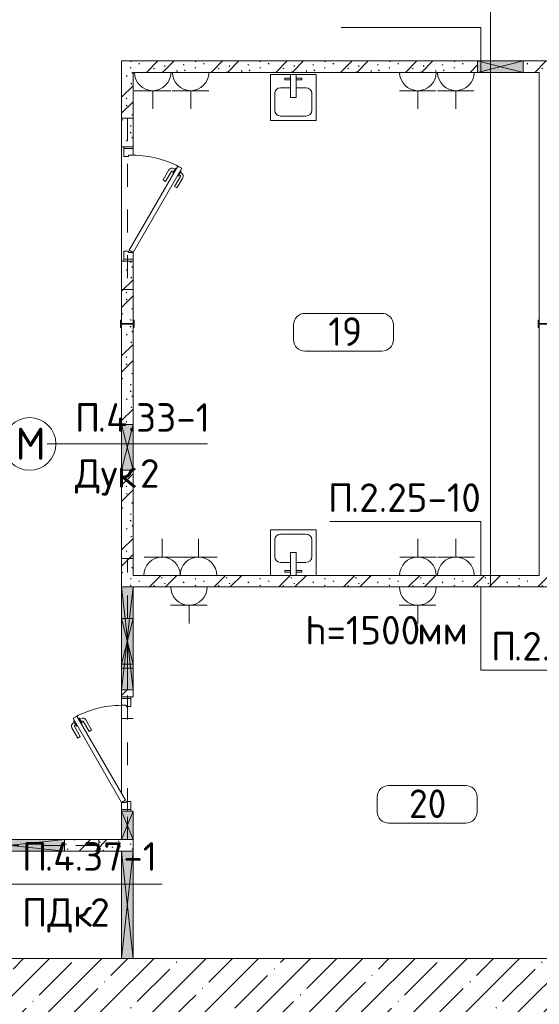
# Model space of a CAD drawing. Header units: millimetres. Extents: x -32229 to 169101, y -13689 to 125138.
# Tile 205 of 256: x 100364 to 104905, y 2600 to 11211. Entities that reach past the tile are written whole.
import ezdxf

# ---------------------------------------------------------------- set-up
doc = ezdxf.new("R2010")
doc.units = ezdxf.units.MM
doc.linetypes.add('3_ Штрих_ 1 х 1 мм', pattern=[400, 200, -200])
for name, color, linetype, lineweight in [('A-____-NOTE-TEXT', 5, 'Continuous', 18), ('A-AREA-____-IDEN', 7, 'Continuous', 9), ('A-DETL-____-THIN', 7, 'Continuous', 9), ('A-DOOR-____-MCUT', 7, 'Continuous', 9), ('A-DOOR-____-OTLN', 7, 'Continuous', 18), ('A-DOOR-FRAM-MCUT', 7, 'Continuous', 9), ('A-FLOR-____-OTLN', 7, 'Continuous', 18), ('A-FLOR-____-PATT', 7, 'Continuous', 40), ('A-GLAZ-____-MCUT', 7, 'Continuous', 9), ('A-GLAZ-____-OTLN', 7, 'Continuous', 18), ('A-WALL-____-MCUT', 7, 'Continuous', 40), ('A-WALL-____-PATT', 7, 'Continuous', 40), ('G-____-____-TEXT', 7, 'Continuous', 9), ('I-WALL-____-MCUT', 7, 'Continuous', 40), ('P-SANR-FIXT-OTLN', 7, 'Continuous', 18), ('S-BEAM-____-OTLN', 7, 'Continuous', 18), ('S-COLS-____-MCUT', 7, 'Continuous', 40), ('S-COLS-____-OTLN', 7, 'Continuous', 18)]:
    doc.layers.add(name, color=color, linetype=linetype, lineweight=lineweight)
doc.layers.add('A-DETL-____-OTLN', color=7, linetype='Continuous', lineweight=9, true_color=0x00a600)
doc.styles.add('GOST Common_3', font='GOST_Common.ttf', dxfattribs={"height": 280})
doc.styles.add('GOST Common_5', font='GOST_Common.ttf', dxfattribs={"height": 250})
doc.styles.add('ISOCPEUR', font='isocpeur.ttf', dxfattribs={"height": 250})
pattern_1 = [(135, (300.56, 377.28), (-565.6854, 6e-14), [10, -790]), (135, (349.8, 474.73), (-565.6854, 6e-14), [10, -790]), (135, (423.93, 473.06), (-565.6854, 6e-14), [10, -790]), (135, (229.92, 447.9), (-565.6854, 6e-14), [10, -790]), (135, (155.08, 447.9), (-565.6854, 6e-14), [10, -790]), (135, (114.9, 369.03), (-565.6854, 6e-14), [10, -790]), (135, (132.43, 285.8), (-565.6854, 6e-14), [10, -790]), (135, (214.66, 322), (-565.6854, 6e-14), [10, -790]), (135, (198.16, 261.88), (-565.6854, 6e-14), [10, -790]), (135, (45.2, 272.9), (-565.6854, 6e-14), [10, -790]), (135, (42.32, 336.16), (-565.6854, 6e-14), [10, -790]), (135, (92.26, 192.24), (-565.6854, 6e-14), [10, -790]), (135, (7.07, 149.2), (-565.6854, 6e-14), [10, -790]), (135, (80.6, 95.1), (-565.6854, 6e-14), [10, -790]), (135, (79.53, 36.94), (-565.6854, 6e-14), [10, -790]), (135, (153.87, 74.56), (-565.6854, 6e-14), [10, -790]), (135, (228.35, 124.8), (-565.6854, 6e-14), [10, -790]), (135, (279.75, 180.4), (-565.6854, 6e-14), [10, -790]), (135, (282.9, 31.63), (-565.6854, 6e-14), [10, -790]), (135, (377.38, 53.45), (-565.6854, 6e-14), [10, -790]), (135, (352.28, 102.7), (-565.6854, 6e-14), [10, -790]), (135, (354.05, 0), (-565.6854, 6e-14), [10, -790]), (135, (553.23, 16.45), (-565.6854, 6e-14), [10, -790]), (135, (542.38, 63.45), (-565.6854, 6e-14), [10, -790]), (135, (536.58, 239.3), (-565.6854, 6e-14), [10, -790]), (135, (475.85, 203.9), (-565.6854, 6e-14), [10, -790]), (135, (475.85, 316.54), (-565.6854, 6e-14), [10, -790]), (135, (520.8, 408.7), (-565.6854, 6e-14), [10, -790]), (135, (551.1, 470.8), (-565.6854, 6e-14), [10, -790]), (135, (235.25, 537.93), (-565.6854, 6e-14), [10, -790]), (135, (407.25, 547.65), (-565.6854, 6e-14), [10, -790]), (135, (94.5, 558.6), (-565.6854, 6e-14), [10, -790]), (135, (46.4, 532.3), (-565.6854, 6e-14), [10, -790]), (135, (85.56, 465.04), (-565.6854, 6e-14), [10, -790]), (135, (355.53, 181.14), (-565.6854, 6e-14), [10, -790]), (135, (362.23, 243.6), (-565.6854, 6e-14), [10, -790]), (135, (413.45, 344.1), (-565.6854, 6e-14), [10, -790]), (135, (286.3, 273.25), (-565.6854, 6e-14), [10, -790]), (135, (423.02, 263.72), (-565.6854, 6e-14), [10, -790]), (135, (162.94, 190.2), (-565.6854, 6e-14), [10, -790]), (135, (470.25, 120.93), (-565.6854, 6e-14), [10, -790]), (135, (484.48, 9.78), (-565.6854, 6e-14), [10, -790]), (45, (0, 212.13), (-565.6854, 0), []), (45, (212.13, 0), (-565.6854, 0), []), (45, (353.55, 0), (-565.6854, 0), []), (45, (0, 353.55), (-565.6854, 0), [])]
pattern_2 = [(45, (0, 0), (-228.0985, 228.0985), []), (45, (228.1, 0), (-228.0985, 228.0985), [403.225, -80.645, 6.706, -73.939])]

# ---------------------------------------------------------------- blocks, each defined once
blk = doc.blocks.new('АР_Дверь однопольная - 1000х2100h_850__Служебные-5141596--01 ЭМ')
at = {"layer": 'A-DOOR-____-MCUT', "color": 253, "lineweight": 13, "true_color": 0xaaaaaa}
for p, q in [((-311.1, 475), (-331.1, 440.4)), ((-331.1, 440.4), (405, 15.4)), ((425, 50), (-311.1, 475)), ((405, 15.4), (425, 50))]:
    blk.add_line(p, q, dxfattribs=at)
at = {"layer": 'A-DOOR-____-OTLN', "color": 253, "lineweight": 5, "true_color": 0xaaaaaa}
for p, q in [((-289.5, 462.5), (-285.5, 469.4)), ((-285.5, 469.4), (-242.2, 444.4)), ((-274.6, 463.2), (-268.6, 473.6)), ((-253, 450.7), (-247, 461.1)), ((-242.2, 444.4), (-246.2, 437.5)), ((-151.4, 411.7), (-240.2, 462.9)), ((-138.9, 433.3), (-227.7, 484.6)), ((-151.4, 411.7), (-138.9, 433.3)), ((-309.5, 427.9), (-313.5, 420.9)), ((-313.5, 420.9), (-270.2, 395.9)), ((-302.6, 414.7), (-308.7, 404.3)), ((-208.9, 312.1), (-297.7, 363.3)), ((-281, 402.2), (-287, 391.8)), ((-196.4, 333.7), (-285.2, 385)), ((-270.2, 395.9), (-266.2, 402.9)), ((-196.4, 333.7), (-208.9, 312.1))]:
    blk.add_line(p, q, dxfattribs=at)
for centre, radius, start, end in [((425, 50), 850, 150, 180), ((-242.7, 458.6), 30, 60, 150), ((-242.7, 458.6), 4.99, 60, 150), ((-282.7, 389.3), 30, 150, 240), ((-282.7, 389.3), 4.99, 150, 240)]:
    blk.add_arc(centre, radius, start, end, dxfattribs=at)
at = {"layer": 'A-DOOR-FRAM-MCUT', "color": 253, "lineweight": 13, "true_color": 0xaaaaaa}
for p, q in [((-485, 50), (-500, 50)), ((-425, 50), (-485, 50)), ((-485, 50), (-485, -30)), ((-425, 10), (-425, 50)), ((-415, 10), (-425, 10)), ((-415, -30), (-415, 10)), ((425, 10), (415, 10)), ((415, 10), (415, -30)), ((485, 50), (425, 50)), ((425, 50), (425, 10)), ((485, -30), (485, 50)), ((485, 50), (500, 50)), ((-485, -30), (-500, -30)), ((-485, -30), (-415, -30)), ((415, -30), (485, -30)), ((485, -30), (500, -30))]:
    blk.add_line(p, q, dxfattribs=at)
blk = doc.blocks.new('АР_Отверстие прямоугольное - ОВВ-3536326--01 ЭМ')
at = {"layer": 'A-GLAZ-____-OTLN', "lineweight": 13, "true_color": 0xf0f0f0}
blk.add_hatch(color=7, dxfattribs=at).paths.add_polyline_path([(-75, 50), (-75, -50), (325, -50), (325, 50)])
at = {"layer": 'A-GLAZ-____-MCUT', "color": 253, "lineweight": 13, "true_color": 0xaaaaaa}
for p, q in [((-75, 50), (-75, -50)), ((325, 50), (325, -50))]:
    blk.add_line(p, q, dxfattribs=at)
at = {"layer": 'A-GLAZ-____-OTLN', "color": 253, "lineweight": 5, "true_color": 0xaaaaaa}
for p, q in [((325, 50), (-75, -50)), ((-75, 50), (325, -50))]:
    blk.add_line(p, q, dxfattribs=at)
at = {"layer": 'A-GLAZ-____-OTLN', "color": 253, "lineweight": 13, "true_color": 0xaaaaaa}
for p, q in [((325, 50), (-75, 50)), ((-75, 50), (-75, -50)), ((325, -50), (325, 50)), ((-75, -50), (325, -50))]:
    blk.add_line(p, q, dxfattribs=at)
blk = doc.blocks.new('АР_Дверь однопольная - 1000х2100h_850__Служебные-5141597--01 ЭМ')
at = {"layer": 'A-DOOR-____-MCUT', "color": 253, "lineweight": 13, "true_color": 0xaaaaaa}
for p, q in [((311.1, 475), (-425, 50)), ((-405, 15.4), (331.1, 440.4)), ((331.1, 440.4), (311.1, 475)), ((-425, 50), (-405, 15.4))]:
    blk.add_line(p, q, dxfattribs=at)
at = {"layer": 'A-DOOR-____-OTLN', "color": 253, "lineweight": 5, "true_color": 0xaaaaaa}
for p, q in [((138.9, 433.3), (227.7, 484.6)), ((151.4, 411.7), (138.9, 433.3)), ((151.4, 411.7), (240.2, 462.9)), ((285.5, 469.4), (242.2, 444.4)), ((242.2, 444.4), (246.2, 437.5)), ((253, 450.7), (247, 461.1)), ((274.6, 463.2), (268.6, 473.6)), ((289.5, 462.5), (285.5, 469.4)), ((196.4, 333.7), (285.2, 385)), ((208.9, 312.1), (297.7, 363.3)), ((270.2, 395.9), (266.2, 402.9)), ((313.5, 420.9), (270.2, 395.9)), ((281, 402.2), (287, 391.8)), ((302.6, 414.7), (308.7, 404.3)), ((309.5, 427.9), (313.5, 420.9)), ((196.4, 333.7), (208.9, 312.1))]:
    blk.add_line(p, q, dxfattribs=at)
for centre, radius, start, end in [((242.7, 458.6), 30, 30, 120), ((242.7, 458.6), 4.99, 30, 120), ((-425, 50), 850, 360, 30), ((282.7, 389.3), 4.99, 300, 30), ((282.7, 389.3), 30, 300, 30)]:
    blk.add_arc(centre, radius, start, end, dxfattribs=at)
at = {"layer": 'A-DOOR-FRAM-MCUT', "color": 253, "lineweight": 13, "true_color": 0xaaaaaa}
for p, q in [((-485, 50), (-500, 50)), ((-425, 50), (-485, 50)), ((-485, 50), (-485, -30)), ((-425, 10), (-425, 50)), ((-415, 10), (-425, 10)), ((-415, -30), (-415, 10)), ((425, 10), (415, 10)), ((415, 10), (415, -30)), ((485, 50), (425, 50)), ((425, 50), (425, 10)), ((485, -30), (485, 50)), ((485, 50), (500, 50)), ((-485, -30), (-500, -30)), ((-485, -30), (-415, -30)), ((415, -30), (485, -30)), ((485, -30), (500, -30))]:
    blk.add_line(p, q, dxfattribs=at)
blk = doc.blocks.new('A-PLU-Sink-2D - 400 x 400 mm-3712375--01 ЭМ')
at = {"layer": 'P-SANR-FIXT-OTLN', "color": 253, "lineweight": 13, "true_color": 0xaaaaaa}
for p, q in [((215.7, 202.3), (-184.3, 202.3)), ((-184.3, 202.3), (-184.3, -197.7)), ((-184.3, -197.7), (-184.3, 202.3)), ((-184.3, 202.3), (215.7, 202.3)), ((-59.3, 172.3), (-59.3, 157.3)), ((-9.3, 172.3), (-59.3, 172.3)), ((-9.3, 2.3), (-9.3, 202.3)), ((40.7, 202.3), (40.7, 2.3)), ((40.7, 172.3), (90.7, 172.3)), ((90.7, 172.3), (90.7, 157.3)), ((215.7, -197.7), (215.7, 202.3)), ((215.7, 202.3), (215.7, -197.7)), ((-9.3, 88), (-95.4, 88)), ((-59.3, 157.3), (-9.3, 157.3)), ((90.7, 157.3), (40.7, 157.3)), ((126.8, 88), (40.7, 88)), ((-146.2, 37.2), (-146.2, -108.8)), ((40.7, 2.3), (-9.3, 2.3)), ((177.6, -108.8), (177.6, 37.2)), ((-95.4, -159.6), (126.8, -159.6)), ((-184.3, -197.7), (215.7, -197.7)), ((215.7, -197.7), (-184.3, -197.7))]:
    blk.add_line(p, q, dxfattribs=at)
for centre, start, end in [((-95.4, 37.2), 90, 180), ((126.8, 37.2), 360, 90), ((-95.4, -108.8), 180, 270), ((126.8, -108.8), 270, 0)]:
    blk.add_arc(centre, 50.8, start, end, dxfattribs=at)
blk = doc.blocks.new('A-PLU-Sink-2D - 400 x 400 mm-3712380--01 ЭМ')
at = {"layer": 'P-SANR-FIXT-OTLN', "color": 253, "lineweight": 13, "true_color": 0xaaaaaa}
for p, q in [((-184.3, 197.7), (215.7, 197.7)), ((-184.3, -202.3), (-184.3, 197.7)), ((215.7, 197.7), (-184.3, 197.7)), ((-184.3, 197.7), (-184.3, -202.3)), ((215.7, 197.7), (215.7, -202.3)), ((215.7, -202.3), (215.7, 197.7)), ((-146.2, -37.2), (-146.2, 108.8)), ((-95.4, 159.6), (126.8, 159.6)), ((177.6, 108.8), (177.6, -37.2)), ((-9.3, -2.3), (-9.3, -202.3)), ((40.7, -2.3), (-9.3, -2.3)), ((40.7, -202.3), (40.7, -2.3)), ((-9.3, -88), (-95.4, -88)), ((-59.3, -172.3), (-59.3, -157.3)), ((-59.3, -157.3), (-9.3, -157.3)), ((126.8, -88), (40.7, -88)), ((90.7, -157.3), (40.7, -157.3)), ((90.7, -172.3), (90.7, -157.3)), ((-9.3, -172.3), (-59.3, -172.3)), ((40.7, -172.3), (90.7, -172.3))]:
    blk.add_line(p, q, dxfattribs=at)
for centre, start, end in [((-95.4, 108.8), 90, 180), ((126.8, 108.8), 360, 90), ((-95.4, -37.2), 180, 270), ((126.8, -37.2), 270, 0)]:
    blk.add_arc(centre, 50.8, start, end, dxfattribs=at)
blk = doc.blocks.new('АР_Отверстие прямоугольное - ОВВ-3937958--01 ЭМ')
at = {"layer": 'A-GLAZ-____-OTLN', "lineweight": 13, "true_color": 0xf0f0f0}
blk.add_hatch(color=7, dxfattribs=at).paths.add_polyline_path([(250, -50), (250, 50), (0, 50), (0, -50)])
at = {"layer": 'A-GLAZ-____-MCUT', "color": 253, "lineweight": 13, "true_color": 0xaaaaaa}
for p, q in [((0, 50), (0, -50)), ((250, 50), (250, -50))]:
    blk.add_line(p, q, dxfattribs=at)
at = {"layer": 'A-GLAZ-____-OTLN', "color": 253, "lineweight": 5, "true_color": 0xaaaaaa}
for p, q in [((250, 50), (0, -50)), ((0, 50), (250, -50))]:
    blk.add_line(p, q, dxfattribs=at)
at = {"layer": 'A-GLAZ-____-OTLN', "color": 253, "lineweight": 13, "true_color": 0xaaaaaa}
for p, q in [((250, 50), (0, 50)), ((0, 50), (0, -50)), ((250, -50), (250, 50)), ((0, -50), (250, -50))]:
    blk.add_line(p, q, dxfattribs=at)
blk = doc.blocks.new('АР_Отверстие прямоугольное - ОВВ-7380879--01 ЭМ')
at = {"layer": 'A-GLAZ-____-OTLN', "lineweight": 13, "true_color": 0xf0f0f0}
blk.add_hatch(color=7, dxfattribs=at).paths.add_polyline_path([(-325, 50), (-325, -50), (575, -50), (575, 50), (-100, 50)])
at = {"layer": 'A-GLAZ-____-MCUT', "color": 253, "lineweight": 13, "true_color": 0xaaaaaa}
for p, q in [((-325, 50), (-325, -50)), ((575, 50), (575, -50))]:
    blk.add_line(p, q, dxfattribs=at)
at = {"layer": 'A-GLAZ-____-OTLN', "color": 253, "lineweight": 5, "true_color": 0xaaaaaa}
for p, q in [((-325, 50), (-100, 25)), ((-100, 25), (300, -19.4)), ((300, 19.4), (-100, -25)), ((575, 50), (300, 19.4)), ((-100, -25), (-325, -50)), ((300, -19.4), (575, -50))]:
    blk.add_line(p, q, dxfattribs=at)
at = {"layer": 'A-GLAZ-____-OTLN', "color": 253, "lineweight": 13, "true_color": 0xaaaaaa}
for p, q in [((-100, 50), (-325, 50)), ((-325, 50), (-325, -50)), ((300, 50), (-100, 50)), ((575, 50), (300, 50)), ((575, -50), (575, 50)), ((-325, -50), (-100, -50)), ((-100, -50), (300, -50)), ((300, -50), (575, -50))]:
    blk.add_line(p, q, dxfattribs=at)
blk = doc.blocks.new('АР_Отверстие прямоугольное - ОВВ-7380937--01 ЭМ')
at = {"layer": 'A-GLAZ-____-MCUT', "color": 253, "lineweight": 13, "true_color": 0xaaaaaa}
for p, q in [((-75, 50), (-75, -50)), ((325, 50), (325, -50))]:
    blk.add_line(p, q, dxfattribs=at)
at = {"layer": 'A-GLAZ-____-OTLN', "color": 253, "lineweight": 5, "true_color": 0xaaaaaa}
for p, q in [((325, 50), (-75, -50)), ((-75, 50), (325, -50))]:
    blk.add_line(p, q, dxfattribs=at)
at = {"layer": 'A-GLAZ-____-OTLN', "color": 253, "lineweight": 13, "true_color": 0xaaaaaa}
for p, q in [((325, 50), (-75, 50)), ((-75, 50), (-75, -50)), ((325, -50), (325, 50)), ((-75, -50), (325, -50))]:
    blk.add_line(p, q, dxfattribs=at)
blk = doc.blocks.new('АР_Отверстие прямоугольное - ОВВ-5686189--01 ЭМ')
at = {"layer": 'A-GLAZ-____-OTLN', "lineweight": 13, "true_color": 0xf0f0f0}
blk.add_hatch(color=7, dxfattribs=at).paths.add_polyline_path([(-350, 50), (-350, -50), (600, -50), (600, 50)])
at = {"layer": 'A-GLAZ-____-MCUT', "color": 253, "lineweight": 13, "true_color": 0xaaaaaa}
for p, q in [((-350, 50), (-350, -50)), ((600, 50), (600, -50))]:
    blk.add_line(p, q, dxfattribs=at)
at = {"layer": 'A-GLAZ-____-OTLN', "color": 253, "lineweight": 5, "true_color": 0xaaaaaa}
for p, q in [((600, 50), (-350, -50)), ((-350, 50), (600, -50))]:
    blk.add_line(p, q, dxfattribs=at)
at = {"layer": 'A-GLAZ-____-OTLN', "color": 253, "lineweight": 13, "true_color": 0xaaaaaa}
for p, q in [((600, 50), (-350, 50)), ((-350, 50), (-350, -50)), ((600, -50), (600, 50)), ((-350, -50), (600, -50))]:
    blk.add_line(p, q, dxfattribs=at)
blk = doc.blocks.new('АР_Перемычка - 100_Уx1_75x5__250-250-6683530--01 ЭМ')
at = {"layer": 'S-BEAM-____-OTLN', "color": 9, "linetype": '3_ Штрих_ 1 х 1 мм', "lineweight": 15, "true_color": 0xc4c4c4}
for p, q in [((-750, 50), (-750, -50)), ((750, 50), (750, -50)), ((-750, 0), (750, 0))]:
    blk.add_line(p, q, dxfattribs=at)
blk = doc.blocks.new('АР_Перемычка - 100_Уx1_75x5__250-250-V89--01 ЭМ')
at = {"layer": 'S-BEAM-____-OTLN', "color": 9, "linetype": '3_ Штрих_ 1 х 1 мм', "lineweight": 15, "true_color": 0xc4c4c4}
for p, q in [((-750, 50), (-750, -50)), ((750, 50), (750, -50)), ((-750, 0), (-500, 0)), ((-500, 0), (560, 0)), ((560, 0), (750, 0))]:
    blk.add_line(p, q, dxfattribs=at)
blk = doc.blocks.new('АР_Перемычка - 100_Уx1_75x5__Оп_300-0_125x80x5_-6146935--01 ЭМ')
at = {"layer": 'S-BEAM-____-OTLN', "color": 9, "linetype": '3_ Штрих_ 1 х 1 мм', "lineweight": 15, "true_color": 0xc4c4c4}
for p, q in [((-775, 50), (-775, -50)), ((475, 50), (475, -50)), ((-775, 0), (-475, 0)), ((-475, 0), (475, 0))]:
    blk.add_line(p, q, dxfattribs=at)
blk = doc.blocks.new('АР_Перемычка - 100_Уx1_75x5__250-250-6683584--01 ЭМ')
at = {"layer": 'S-BEAM-____-OTLN', "color": 9, "linetype": '3_ Штрих_ 1 х 1 мм', "lineweight": 15, "true_color": 0xc4c4c4}
for p, q in [((-700, 50), (-700, -50)), ((700, 50), (700, -50)), ((-700, 0), (-225, 0)), ((-225, 0), (175, 0)), ((175, 0), (700, 0))]:
    blk.add_line(p, q, dxfattribs=at)
blk = doc.blocks.new('А-Двутавр_12 - Двутавр_12К-7378908--01 ЭМ')
at = {"layer": 'S-COLS-____-MCUT', "color": 253, "lineweight": 15, "true_color": 0xaaaaaa}
for p, q in [((32, 120), (-32, 120)), ((-32, 120), (-32, 112.7)), ((-32, 112.7), (-9.9, 112.7)), ((-2.4, 105.2), (-2.4, 14.8)), ((2.4, 14.8), (2.4, 105.2)), ((9.9, 112.7), (32, 112.7)), ((32, 112.7), (32, 120)), ((-9.9, 7.3), (-32, 7.3)), ((-32, 7.3), (-32, 0)), ((-32, 0), (32, 0)), ((32, 7.3), (9.9, 7.3)), ((32, 0), (32, 7.3))]:
    blk.add_line(p, q, dxfattribs=at)
for centre, start, end in [((-9.9, 105.2), 0, 90), ((9.9, 105.2), 90, 180), ((-9.9, 14.8), 270, 0), ((9.9, 14.8), 180, 270)]:
    blk.add_arc(centre, 7.5, start, end, dxfattribs=at)
blk = doc.blocks.new('АР_Отверстие прямоугольное - ОВВ-7652239--01 ЭМ')
at = {"layer": 'A-GLAZ-____-OTLN', "lineweight": 13, "true_color": 0xf0f0f0}
blk.add_hatch(color=7, dxfattribs=at).paths.add_polyline_path([(-345, -50), (595, -50), (595, 50), (-345, 50)])
at = {"layer": 'A-GLAZ-____-MCUT', "color": 253, "lineweight": 13, "true_color": 0xaaaaaa}
for p, q in [((-345, 50), (-345, -50)), ((595, 50), (595, -50))]:
    blk.add_line(p, q, dxfattribs=at)
at = {"layer": 'A-GLAZ-____-OTLN', "color": 253, "lineweight": 5, "true_color": 0xaaaaaa}
for p, q in [((595, 50), (-345, -50)), ((-345, 50), (595, -50))]:
    blk.add_line(p, q, dxfattribs=at)
at = {"layer": 'A-GLAZ-____-OTLN', "color": 253, "lineweight": 13, "true_color": 0xaaaaaa}
for p, q in [((595, 50), (-345, 50)), ((-345, 50), (-345, -50)), ((595, -50), (595, 50)), ((-345, -50), (595, -50))]:
    blk.add_line(p, q, dxfattribs=at)
blk = doc.blocks.new('Наметкина 10_РД_АР_П_отсоединено_rvt-1--01 ЭМ')
at = {"layer": 'A-FLOR-____-PATT', "lineweight": 5, "true_color": 0xaaaaaa}
h = blk.add_hatch(dxfattribs=at)
h.set_pattern_fill('FP_1', color=253, style=0, pattern_type=2)
h.set_pattern_definition(pattern_2)
h.paths.add_polyline_path([(100823.5, -5350), (110105.3, -5350), (110105.3, 2600), (84205.3, 2600), (84205.3, -5350), (84773.7, -5350)])
at = {"layer": 'A-WALL-____-PATT', "lineweight": 5, "true_color": 0xaaaaaa}
h = blk.add_hatch(dxfattribs=at)
h.set_pattern_fill('FP_6', color=253, style=0, pattern_type=2)
h.set_pattern_definition(pattern_1)
h.paths.add_polyline_path([(101355.3, 3940), (101355.3, 4040), (101255.3, 4040), (101255.3, 3940)])
h.paths.add_polyline_path([(101355.3, 5290), (101355.3, 5350), (101255.3, 5350), (101255.3, 5290)])
h.paths.add_polyline_path([(101345.9, 6250), (101355.3, 6250), (101355.3, 7270), (101255.3, 7270), (101255.3, 6250)])
h.paths.add_polyline_path([(101307.3, 7670), (101355.3, 7670), (101355.3, 8545.6), (101350.5, 8547.6), (101255.3, 8545.4), (101255.3, 7670)])
h.paths.add_polyline_path([(101350.5, 8552.4), (101355.3, 8554.6), (101355.3, 9100), (101255.3, 9100), (101255.3, 8554.4), (101260.1, 8552.4), (101338.9, 8552.4)])
h.paths.add_polyline_path([(101255.3, 10100), (101355.3, 10100), (101355.3, 10850), (101255.3, 10850), (101255.3, 10750)])
h = blk.add_hatch(dxfattribs=at)
h.set_pattern_fill('FP_6', color=253, style=0, pattern_type=2)
h.set_pattern_definition(pattern_1)
h.paths.add_polyline_path([(104905.3, 10750), (105155.3, 10750), (105155.3, 10850), (104765.3, 10850), (104765.3, 10750), (104836, 10750)])
h.paths.add_polyline_path([(104365.3, 10750), (104365.3, 10850), (101355.3, 10850), (101355.3, 10750)])
h.paths.add_polyline_path([(106555.3, 10750), (109355.3, 10750), (109355.3, 10850), (106555.3, 10850)])
h.paths.add_polyline_path([(109805.3, 10750), (109805.3, 10850), (109655.3, 10850), (109655.3, 10750)])
h = blk.add_hatch(dxfattribs=at)
h.set_pattern_fill('FP_6', color=253, style=0, pattern_type=2)
h.set_pattern_definition(pattern_1)
h.paths.add_polyline_path([(105005.3, 6250), (105605.3, 6250), (105605.3, 6350), (101355.3, 6350), (101355.3, 6250), (104905.3, 6250)])
h = blk.add_hatch(dxfattribs=at)
h.set_pattern_fill('FP_6', color=253, style=0, pattern_type=2)
h.set_pattern_definition(pattern_1)
h.paths.add_polyline_path([(100755.3, 3940), (101255.3, 3940), (101255.3, 4040), (100755.3, 4040)])
h = blk.add_hatch(dxfattribs=at)
h.set_pattern_fill('FP_1', color=253, style=0, pattern_type=2)
h.set_pattern_definition(pattern_2)
h.paths.add_polyline_path([(88855.3, 2600), (108005.3, 2600), (108005.3, 3000), (88855.3, 3000), (88855.3, 2697.9)])
at = {"layer": 'A-FLOR-____-OTLN', "color": 253, "lineweight": 13, "true_color": 0xaaaaaa}
for p, q in [((101255.3, 9100), (101255.3, 10100)), ((101255.3, 10100), (101255.3, 9100)), ((101255.3, 5275), (101255.3, 5290)), ((101255.3, 5290), (101255.3, 5275)), ((101255.3, 4445), (101255.3, 5215)), ((101255.3, 5215), (101255.3, 4445)), ((101255.3, 4290), (101255.3, 4305)), ((101255.3, 4305), (101255.3, 4290)), ((99805.3, 4040), (100755.3, 4040))]:
    blk.add_line(p, q, dxfattribs=at)
at = {"layer": 'A-WALL-____-MCUT', "color": 253, "lineweight": 13, "true_color": 0xaaaaaa}
for p, q in [((101255.3, 3000), (99805.3, 3000)), ((101355.3, 3000), (101255.3, 3000)), ((108005.3, 3000), (101355.3, 3000))]:
    blk.add_line(p, q, dxfattribs=at)
at = {"layer": 'I-WALL-____-MCUT', "color": 253, "lineweight": 13, "true_color": 0xaaaaaa}
for p, q in [((101255.3, 10850), (101255.3, 10100)), ((101355.3, 10850), (101255.3, 10850)), ((104365.3, 10850), (101355.3, 10850)), ((104765.3, 10850), (104365.3, 10850)), ((105155.3, 10850), (104765.3, 10850)), ((101355.3, 10750), (104365.3, 10750)), ((101355.3, 10100), (101355.3, 10750)), ((104365.3, 10750), (104765.3, 10750)), ((104765.3, 10750), (104905.3, 10750)), ((104905.3, 10750), (104905.3, 8554.4)), ((101255.3, 10100), (101355.3, 10100)), ((101255.3, 9100), (101255.3, 8554.4)), ((101355.3, 9100), (101255.3, 9100)), ((101355.3, 8554.4), (101355.3, 9100)), ((101255.3, 8546.1), (101255.3, 7670)), ((101355.3, 7670), (101355.3, 8546.1)), ((104905.3, 8546.1), (104905.3, 6350)), ((101255.3, 7670), (101255.3, 7270)), ((101355.3, 7270), (101355.3, 7670)), ((101255.3, 7270), (101255.3, 6250)), ((101355.3, 6350), (101355.3, 7270)), ((104905.3, 6350), (101355.3, 6350)), ((101255.3, 6250), (101255.3, 5975)), ((101355.3, 6250), (105605.3, 6250)), ((101355.3, 5975), (101355.3, 6250)), ((101255.3, 5975), (101255.3, 5575)), ((101355.3, 5575), (101355.3, 5975)), ((101255.3, 5575), (101255.3, 5350)), ((101355.3, 5350), (101355.3, 5575)), ((101255.3, 5350), (101255.3, 5290)), ((101355.3, 5290), (101355.3, 5350)), ((101255.3, 5290), (101355.3, 5290)), ((101255.3, 4290), (101255.3, 4040)), ((101355.3, 4290), (101255.3, 4290)), ((101355.3, 4040), (101355.3, 4290)), ((101255.3, 4040), (100755.3, 4040)), ((100755.3, 4040), (100755.3, 3940)), ((101355.3, 3940), (101355.3, 4040)), ((100755.3, 3940), (101255.3, 3940)), ((101255.3, 3940), (101255.3, 3000)), ((101355.3, 3000), (101355.3, 3940)), ((101255.3, 3000), (101355.3, 3000))]:
    blk.add_line(p, q, dxfattribs=at)
at = {"layer": 'A-DOOR-____-OTLN', "color": 253, "lineweight": 13, "true_color": 0xaaaaaa}
for name, p, rotation in [('АР_Дверь однопольная - 1000х2100h_850__Служебные-5141596--01 ЭМ', (101305.3, 9600), 270.0000000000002), ('АР_Дверь однопольная - 1000х2100h_850__Служебные-5141597--01 ЭМ', (101305.3, 4790), 90.00000000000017)]:
    blk.add_blockref(name, p, dxfattribs=dict(at, rotation=rotation))
at = {"layer": 'A-GLAZ-____-OTLN', "color": 253, "lineweight": 13, "true_color": 0xaaaaaa}
for name, p, rotation in [('АР_Отверстие прямоугольное - ОВВ-3536326--01 ЭМ', (104690.3, 10800), 180), ('АР_Отверстие прямоугольное - ОВВ-3536326--01 ЭМ', (101305.3, 7595), 270.0000000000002), ('АР_Отверстие прямоугольное - ОВВ-7380879--01 ЭМ', (101305.3, 5675), 90.00000000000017), ('АР_Отверстие прямоугольное - ОВВ-7380937--01 ЭМ', (101305.3, 5650), 90.00000000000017), ('АР_Отверстие прямоугольное - ОВВ-3937958--01 ЭМ', (101305.3, 4290), 270.0000000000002), ('АР_Отверстие прямоугольное - ОВВ-5686189--01 ЭМ', (100405.3, 3990), 180), ('АР_Отверстие прямоугольное - ОВВ-7652239--01 ЭМ', (101305.3, 3345), 90.00000000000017)]:
    blk.add_blockref(name, p, dxfattribs=dict(at, rotation=rotation))
at = {"layer": 'P-SANR-FIXT-OTLN', "color": 253, "lineweight": 13, "true_color": 0xaaaaaa}
for name, p in [('A-PLU-Sink-2D - 400 x 400 mm-3712375--01 ЭМ', (102739.6, 10527.7)), ('A-PLU-Sink-2D - 400 x 400 mm-3712380--01 ЭМ', (102739.6, 6552.4))]:
    blk.add_blockref(name, p, dxfattribs=at)
at = {"layer": 'S-BEAM-____-OTLN', "color": 253, "lineweight": 13, "true_color": 0xaaaaaa}
for name, p, rotation in [('АР_Перемычка - 100_Уx1_75x5__250-250-6683530--01 ЭМ', (101305.3, 9600), 270.0000000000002), ('АР_Перемычка - 100_Уx1_75x5__250-250-6683584--01 ЭМ', (101305.3, 5800), 90.00000000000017), ('АР_Перемычка - 100_Уx1_75x5__250-250-V89--01 ЭМ', (101305.3, 4790), 90.00000000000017), ('АР_Перемычка - 100_Уx1_75x5__Оп_300-0_125x80x5_-6146935--01 ЭМ', (100280.3, 3990), 180)]:
    blk.add_blockref(name, p, dxfattribs=dict(at, rotation=rotation))
at = {"layer": 'S-COLS-____-OTLN', "color": 253, "lineweight": 13, "true_color": 0xaaaaaa, "rotation": 90.00000000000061}
for p in [(101365.3, 8550), (105015.3, 8550)]:
    blk.add_blockref('А-Двутавр_12 - Двутавр_12К-7378908--01 ЭМ', p, dxfattribs=at)
blk = doc.blocks.new('Марка помещения 2 - Марка помещения 2-1605974--01 ЭМ')
at = {"layer": 'A-AREA-____-IDEN', "color": 253, "true_color": 0xaaaaaa}
for p, q in [((-1.797, 0.841), (1.569, 0.841)), ((-2.297, -0.309), (-2.297, 0.341)), ((2.069, 0.341), (2.069, -0.309)), ((1.569, -0.809), (-1.797, -0.809))]:
    blk.add_line(p, q, dxfattribs=at)
for centre, start, end in [((-1.797, 0.341), 90, 180), ((1.569, 0.341), 0, 90), ((-1.797, -0.309), 180, 270), ((1.569, -0.309), 270, 360)]:
    blk.add_arc(centre, 0.5, start, end, dxfattribs=at)

msp = doc.modelspace()

# ---------------------------------------------------------------- linework, layer by layer
at = {"layer": 'A-____-NOTE-TEXT', "color": 5, "lineweight": 9, "true_color": 0x0000ff}
for p, q in [((101686.7, 10750), (101366.7, 10750)), ((102018.7, 10750), (101698.7, 10750)), ((104004.2, 10750), (103684.2, 10750)), ((104336.2, 10750), (104016.2, 10750)), ((101364.9, 10590), (101684.9, 10590)), ((101526.7, 10590), (101526.7, 10430)), ((101696.9, 10590), (102016.9, 10590)), ((101858.7, 10590), (101858.7, 10430)), ((103682.4, 10590), (104002.4, 10590)), ((103844.2, 10590), (103844.2, 10430)), ((104014.4, 10590), (104334.4, 10590)), ((104176.2, 10590), (104176.2, 10430)), ((101608.7, 6510), (101608.7, 6670)), ((101926.7, 6510), (101926.7, 6670)), ((103844.2, 6510), (103844.2, 6670)), ((104176.2, 6510), (104176.2, 6670)), ((101770.6, 6510), (101450.6, 6510)), ((102088.6, 6510), (101768.6, 6510)), ((104006.1, 6510), (103686.1, 6510)), ((104338.1, 6510), (104018.1, 6510)), ((101448.7, 6350), (101768.7, 6350)), ((101766.7, 6350), (102086.7, 6350)), ((103684.2, 6350), (104004.2, 6350)), ((104016.2, 6350), (104336.2, 6350)), ((102003.9, 6250), (101683.9, 6250)), ((104003.9, 6250), (103683.9, 6250)), ((101682, 6090), (102002, 6090)), ((101843.9, 6090), (101843.9, 5930)), ((103682, 6090), (104002, 6090)), ((103843.9, 6090), (103843.9, 5930))]:
    msp.add_line(p, q, dxfattribs=at)
at = {"layer": 'A-____-NOTE-TEXT', "color": 1, "lineweight": 9, "true_color": 0xff0000}
msp.add_circle((100451.4, 7500.5), 230, dxfattribs=at)
at = {"layer": 'A-____-NOTE-TEXT', "color": 5, "lineweight": 9, "true_color": 0x0000ff}
for centre, start, end in [((101526.7, 10750), 180, 0), ((101858.7, 10750), 180, 0), ((103844.2, 10750), 180, 0), ((104176.2, 10750), 180, 0), ((101608.7, 6350), 360, 180), ((101926.7, 6350), 360, 180), ((103844.2, 6350), 360, 180), ((104176.2, 6350), 360, 180), ((101843.9, 6250), 180, 0), ((103843.9, 6250), 180, 0)]:
    msp.add_arc(centre, 160, start, end, dxfattribs=at)
at = {"layer": 'A-DETL-____-OTLN', "color": 5, "true_color": 0x0000ff}
for p, q in [((104478.9, 12213.8), (104478.9, 6250)), ((101526.7, 10750), (104478.9, 10750)), ((101608.7, 6350.1), (104478.7, 6350.1)), ((104478.9, 6250), (101843.9, 6250))]:
    msp.add_line(p, q, dxfattribs=at)
at = {"layer": 'A-DETL-____-THIN'}
for p, q in [((104394.9, 11142.9), (103174.9, 11142.9)), ((104394.9, 11142.9), (104394.9, 10750)), ((102004.7, 7502.8), (100604.7, 7502.8)), ((104394.9, 6822.9), (103074.9, 6822.9)), ((104394.9, 6822.9), (104394.9, 6350)), ((104394.9, 5523.3), (104394.9, 6250)), ((104394.9, 5523.3), (105794.9, 5523.3)), ((100275.8, 3650.7), (101608.7, 3650.7))]:
    msp.add_line(p, q, dxfattribs=at)

# ---------------------------------------------------------------- block references
at = {"lineweight": 5}
msp.add_blockref('Наметкина 10_РД_АР_П_отсоединено_rvt-1--01 ЭМ', (0, 0), dxfattribs=at)
at = {"layer": 'A-AREA-____-IDEN', "color": 253, "true_color": 0xaaaaaa, "xscale": 199.9999999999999, "yscale": 199.9999999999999, "zscale": 199.9999999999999}
for p in [(103216.2, 8474), (103948.1, 4345.6)]:
    msp.add_blockref('Марка помещения 2 - Марка помещения 2-1605974--01 ЭМ', p, dxfattribs=at)

# ---------------------------------------------------------------- texts
at = {"layer": 'A-____-NOTE-TEXT', "color": 1, "lineweight": 9, "true_color": 0xff0000, "insert": (100328.6, 7642.5), "char_height": 280, "width": 304.641, "attachment_point": 1, "style": 'GOST Common_3'}
msp.add_mtext('\\fGOST Common|b0|i0|c204|p34|;М', dxfattribs=at)
at = {"layer": 'A-AREA-____-IDEN', "color": 253, "true_color": 0xaaaaaa, "char_height": 250, "attachment_point": 1, "style": 'GOST Common_5'}
for s, insert, width in [('19', (103061.7, 8607.8), 384.81), ('20', (103766.6, 4479.4), 448.945)]:
    msp.add_mtext(s, dxfattribs=dict(at, insert=insert, width=width))
at = {"layer": 'G-____-____-TEXT', "char_height": 250, "attachment_point": 1, "style": 'ISOCPEUR'}
for s, insert, width in [('\\fISOCPEUR|b0|i0|c204|p34|;П', (100846.8, 7856.9), 240.506), ('.4.33-1', (101045.3, 7856.9), 1202.531), ('Дук', (100846.8, 7367.4), 689.451), ('\\fISOCPEUR|b0|i0|c204|p34|;2', (101415.7, 7367.4), 208.439), ('\\fISOCPEUR|b0|i0|c204|p34|;П', (103058.9, 7155.8), 240.506), ('.2.25-10', (103257.3, 7155.8), 1378.902), ('h=1500', (102861.1, 5996.3), 1186.497), ('мм', (103840, 5996.3), 481.012), ('\\fISOCPEUR|b0|i0|c204|p34|;П', (104483.8, 5856.2), 240.506), ('.2.25-11', (104682.2, 5856.2), 1314.767), ('\\fISOCPEUR|b0|i0|c204|p34|;П', (100384.9, 4017.9), 240.506), ('.4.37-1', (100583.3, 4017.9), 1202.531), ('\\fISOCPEUR|b0|i0|c204|p34|;2', (100980.2, 3528.5), 208.439), ('ПДк', (100384.9, 3528.5), 721.519)]:
    msp.add_mtext(s, dxfattribs=dict(at, insert=insert, width=width))

doc.saveas('drawing.dxf')
